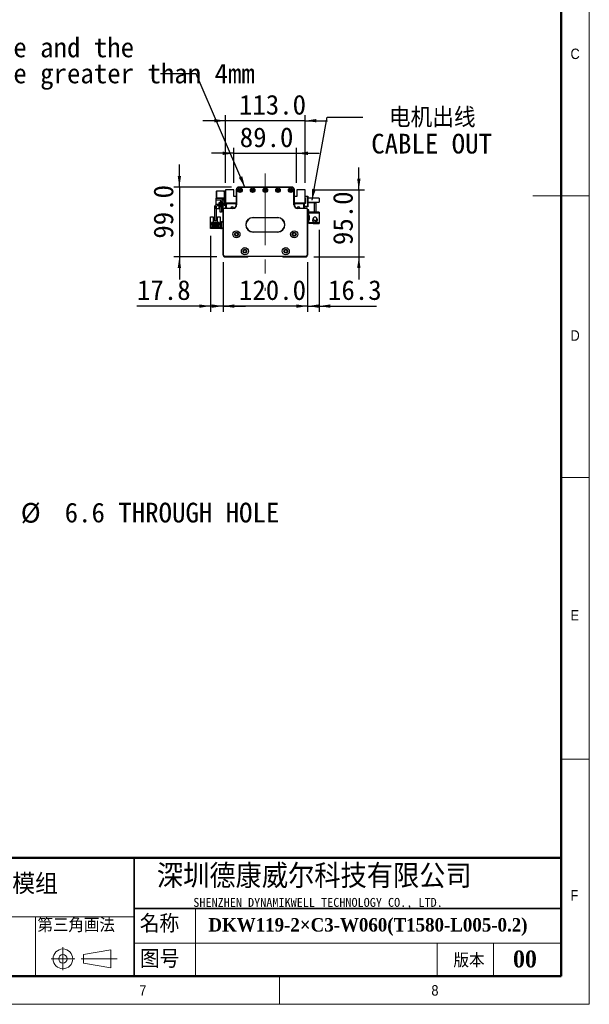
# Model space of a CAD drawing. Header units: millimetres. Extents: x 40 to 3320, y 40 to 2336.
# Tile 7 of 9: x 2511 to 3320, y 40 to 1438. Entities that reach past the tile are written whole.
import ezdxf

# ---------------------------------------------------------------- set-up
doc = ezdxf.new("R2010")
doc.units = ezdxf.units.MM
doc.header["$LTSCALE"] = 8
doc.linetypes.add('CENTERX2', pattern=[20.32, 12.7, -2.54, 2.54, -2.54])
doc.layers.add('DIMNS', color=7, linetype='Continuous')
doc.styles.add('SLDTEXTSTYLE1', font='Gothic.ttf', dxfattribs={"width": 0.913})
doc.styles.add('SLDTEXTSTYLE2', font='timesbd.ttf', dxfattribs={"width": 0.933})
doc.styles.add('SLDTEXTSTYLE4', font='txt', dxfattribs={"bigfont": 'bigfont'})
doc.styles.add('SLDTEXTSTYLE5', font='txt', dxfattribs={"bigfont": 'bigfont'})
doc.styles.add('SLDTEXTSTYLE6', font='txt')
doc.styles.add('SLDTEXTSTYLE7', font='timesbd.ttf', dxfattribs={"width": 0.933, "bigfont": 'bigfont'})
doc.styles.add('SLDTEXTSTYLE8', font='txt')
doc.styles.add('SLDTEXTSTYLE9', font='txt', dxfattribs={"bigfont": 'bigfont'})
doc.dimstyles.new('SLDDIMSTYLE1', dxfattribs={"dimtxt": 28, "dimasz": 16, "dimexe": 0, "dimexo": 0.0625, "dimgap": 7, "dimtad": 2, "dimdec": 1, "dimrnd": 1e-09, "dimzin": 4, "dimdsep": 46, "dimtxsty": 'SLDTEXTSTYLE8', "dimsah": 1, "dimcen": 0.09, "dimadec": 0, "dimazin": 1, "dimtfac": 1, "dimtdec": 1, "dimtmove": 0, "dimatfit": 0, "dimfxl": 0, "dimfrac": 2, "dimtolj": 1, "dimtzin": 12, "dimarcsym": 0})
doc.dimstyles.new('SLDDIMSTYLE2', dxfattribs={"dimtxt": 0.18, "dimasz": 16, "dimexe": 0, "dimexo": 0.0625, "dimgap": 0, "dimtad": 0, "dimtih": 1, "dimtoh": 1, "dimdec": 0, "dimrnd": 1e-09, "dimzin": 0, "dimdsep": 46, "dimtxsty": 'Standard', "dimsah": 1, "dimcen": 0.09, "dimadec": 0, "dimazin": 0, "dimtfac": 16, "dimtdec": 0, "dimtofl": 0, "dimtmove": 0, "dimatfit": 3, "dimfxl": 0, "dimfrac": 2, "dimtolj": 1, "dimtzin": 0, "dimarcsym": 0})
doc.dimstyles.new('SLDDIMSTYLE3', dxfattribs={"dimtxt": 28, "dimasz": 16, "dimexe": 0, "dimexo": 0.0625, "dimgap": 7, "dimtad": 2, "dimdec": 1, "dimrnd": 1e-09, "dimzin": 12, "dimdsep": 46, "dimtxsty": 'SLDTEXTSTYLE8', "dimsah": 1, "dimcen": 0.09, "dimadec": 0, "dimazin": 3, "dimtfac": 1, "dimtdec": 1, "dimtmove": 0, "dimatfit": 0, "dimfxl": 0, "dimfrac": 2, "dimtolj": 1, "dimtzin": 12, "dimarcsym": 0})
doc.dimstyles.new('SLDDIMSTYLE6', dxfattribs={"dimtxt": 28, "dimasz": 16, "dimexe": 0, "dimexo": 0.0625, "dimgap": 7, "dimtad": 0, "dimtih": 1, "dimtoh": 1, "dimdec": 1, "dimrnd": 1e-09, "dimzin": 12, "dimdsep": 46, "dimtxsty": 'SLDTEXTSTYLE8', "dimsah": 1, "dimcen": 0, "dimadec": 0, "dimazin": 3, "dimtfac": 1, "dimtdec": 1, "dimtofl": 0, "dimtmove": 0, "dimatfit": 3, "dimfxl": 0, "dimfrac": 2, "dimtolj": 1, "dimtzin": 12, "dimarcsym": 0})

# ---------------------------------------------------------------- blocks, each defined once
blk = doc.blocks.new('_D_6')
at = {"layer": 'DIMNS'}
for p, q in [((2800, 1093.9), (2800, 1023.5)), ((2920, 1093.9), (2920, 1023.5)), ((2800, 1031.5), (2768, 1031.5)), ((2920, 1031.5), (2800, 1031.5)), ((2920, 1031.5), (2952, 1031.5))]:
    blk.add_line(p, q, dxfattribs=at)
for points in [[(2800, 1031.5), (2784, 1033.9), (2784, 1029.1)], [(2920, 1031.5), (2936, 1029.1), (2936, 1033.9)]]:
    blk.add_solid(points, dxfattribs=at)
at = {"layer": 'DIMNS', "insert": (2822.6, 1068.3), "char_height": 28, "attachment_point": 1, "style": 'SLDTEXTSTYLE8'}
blk.add_mtext('120.0', dxfattribs=at)
blk = doc.blocks.new('_D_7')
at = {"layer": 'DIMNS'}
for p, q in [((2782.2, 1131.4), (2782.2, 1023.5)), ((2800, 1093.9), (2800, 1023.5)), ((2782.2, 1031.5), (2677.8, 1031.5)), ((2800, 1031.5), (2782.2, 1031.5)), ((2800, 1031.5), (2832, 1031.5))]:
    blk.add_line(p, q, dxfattribs=at)
for points in [[(2782.2, 1031.5), (2766.2, 1033.9), (2766.2, 1029.1)], [(2800, 1031.5), (2816, 1029.1), (2816, 1033.9)]]:
    blk.add_solid(points, dxfattribs=at)
at = {"layer": 'DIMNS', "insert": (2677.8, 1068.3), "char_height": 28, "attachment_point": 1, "style": 'SLDTEXTSTYLE8'}
blk.add_mtext('17.8', dxfattribs=at)
blk = doc.blocks.new('_D_8')
at = {"layer": 'DIMNS'}
for p, q in [((2738, 1200.5), (2738, 1232.5)), ((2811.9, 1200.5), (2730, 1200.5)), ((2738, 1200.5), (2738, 1101.5)), ((2791.4, 1101.5), (2730, 1101.5)), ((2738, 1101.5), (2738, 1069.5))]:
    blk.add_line(p, q, dxfattribs=at)
for points in [[(2738, 1200.5), (2740.4, 1216.5), (2735.6, 1216.5)], [(2738, 1101.5), (2735.6, 1085.5), (2740.4, 1085.5)]]:
    blk.add_solid(points, dxfattribs=at)
at = {"layer": 'DIMNS', "insert": (2701.3, 1127.3), "char_height": 28, "attachment_point": 1, "rotation": 90, "style": 'SLDTEXTSTYLE8'}
blk.add_mtext('99.0', dxfattribs=at)
blk = doc.blocks.new('_D_9')
at = {"layer": 'DIMNS'}
for p, q in [((2815.5, 1248.5), (2783.5, 1248.5)), ((2815.5, 1206.7), (2815.5, 1256.5)), ((2815.5, 1248.5), (2904.5, 1248.5)), ((2904.5, 1206.7), (2904.5, 1256.5)), ((2904.5, 1248.5), (2936.5, 1248.5))]:
    blk.add_line(p, q, dxfattribs=at)
for points in [[(2815.5, 1248.5), (2799.5, 1250.9), (2799.5, 1246.1)], [(2904.5, 1248.5), (2920.5, 1246.1), (2920.5, 1250.9)]]:
    blk.add_solid(points, dxfattribs=at)
at = {"layer": 'DIMNS', "insert": (2823.7, 1285.3), "char_height": 28, "attachment_point": 1, "style": 'SLDTEXTSTYLE8'}
blk.add_mtext('89.0', dxfattribs=at)
blk = doc.blocks.new('_D_10')
at = {"layer": 'DIMNS'}
for p, q in [((2803.5, 1206.7), (2803.5, 1302.8)), ((2916.5, 1206.7), (2916.5, 1302.8)), ((2803.5, 1294.8), (2771.5, 1294.8)), ((2916.5, 1294.8), (2803.5, 1294.8)), ((2916.5, 1294.8), (2948.5, 1294.8))]:
    blk.add_line(p, q, dxfattribs=at)
for points in [[(2803.5, 1294.8), (2787.5, 1297.2), (2787.5, 1292.4)], [(2916.5, 1294.8), (2932.5, 1292.4), (2932.5, 1297.2)]]:
    blk.add_solid(points, dxfattribs=at)
at = {"layer": 'DIMNS', "insert": (2822.6, 1331.5), "char_height": 28, "attachment_point": 1, "style": 'SLDTEXTSTYLE8'}
blk.add_mtext('113.0', dxfattribs=at)
blk = doc.blocks.new('_D_11')
at = {"layer": 'DIMNS'}
for p, q in [((2992.8, 1196.5), (2992.8, 1228.5)), ((2926.7, 1196.5), (3000.8, 1196.5)), ((2992.8, 1196.5), (2992.8, 1101.5)), ((2928.7, 1101.5), (3000.8, 1101.5)), ((2992.8, 1101.5), (2992.8, 1069.5))]:
    blk.add_line(p, q, dxfattribs=at)
for points in [[(2992.8, 1196.5), (2995.2, 1212.5), (2990.4, 1212.5)], [(2992.8, 1101.5), (2990.4, 1085.5), (2995.2, 1085.5)]]:
    blk.add_solid(points, dxfattribs=at)
at = {"layer": 'DIMNS', "insert": (2956.1, 1118.2), "char_height": 28, "attachment_point": 1, "rotation": 90, "style": 'SLDTEXTSTYLE8'}
blk.add_mtext('95.0', dxfattribs=at)
blk = doc.blocks.new('_D_12')
at = {"layer": 'DIMNS'}
for p, q in [((2936.3, 1139.7), (2936.3, 1023.5)), ((2920, 1093.9), (2920, 1023.5)), ((2920, 1031.5), (2888, 1031.5)), ((2920, 1031.5), (2936.3, 1031.5)), ((2936.3, 1031.5), (3018, 1031.5))]:
    blk.add_line(p, q, dxfattribs=at)
for points in [[(2920, 1031.5), (2904, 1033.9), (2904, 1029.1)], [(2936.3, 1031.5), (2952.3, 1029.1), (2952.3, 1033.9)]]:
    blk.add_solid(points, dxfattribs=at)
at = {"layer": 'DIMNS', "insert": (2949, 1068.3), "char_height": 28, "attachment_point": 1, "style": 'SLDTEXTSTYLE8'}
blk.add_mtext('16.3', dxfattribs=at)
blk = doc.blocks.new('SW_NOTE_4')
at = {"layer": 'DIMNS', "color": 0, "char_height": 28, "attachment_point": 2}
for s, insert, style in [('电机出线', (98.6, 13.3), 'SLDTEXTSTYLE9'), ('CABLE OUT', (97.7, -23.8), 'SLDTEXTSTYLE8')]:
    blk.add_mtext(s, dxfattribs=dict(at, insert=insert, style=style))
blk = doc.blocks.new('SW_NOTE_5')
at = {"layer": 'DIMNS', "color": 0, "char_height": 28, "attachment_point": 1, "style": 'SLDTEXTSTYLE8'}
for s, insert in [('The distance between the load plate and the ', (-856.6, 51.4)), ('steel belt protection belt shall be greater than 4mm', (-856.6, 14.4))]:
    blk.add_mtext(s, dxfattribs=dict(at, insert=insert))
blk = doc.blocks.new('_D_17')
at = {"layer": 'DIMNS'}
for p, q in [((2353.9, 684.2), (2407.9, 738.2)), ((2407.9, 738.2), (2439.9, 738.2))]:
    blk.add_line(p, q, dxfattribs=at)
blk.add_solid([(2353.9, 684.2), (2366.9, 693.8), (2363.6, 697.2)], dxfattribs=at)
at = {"layer": 'DIMNS', "char_height": 28, "attachment_point": 1, "style": 'SLDTEXTSTYLE8'}
for s, insert in [('38X ', (2439.9, 752.3)), ('%%c', (2512.8, 752)), (' 6.6 THROUGH HOLE', (2556.1, 752.3))]:
    blk.add_mtext(s, dxfattribs=dict(at, insert=insert))

msp = doc.modelspace()

# ---------------------------------------------------------------- linework, layer by layer
at = {"color": 7, "linetype": 'Continuous', "lineweight": 18}
for p, q in [((3320, 40), (3320, 2336)), ((3280, 2296), (3280, 80)), ((3320, 1188), (3240, 1188)), ((3280, 788), (3320, 788)), ((3280, 388), (3320, 388)), ((2760.74, 176), (2760.74, 80)), ((2201.48, 164), (2674.01, 164)), ((2533.82, 164), (2533.82, 80)), ((2674.01, 126.72), (3280, 126.72)), ((3104, 126.72), (3104, 80)), ((3184, 126.72), (3184, 80)), ((2572.64, 121.19), (2572.64, 88.5)), ((2601.91, 110.55), (2640.75, 117.27)), ((2640.75, 117.27), (2640.75, 91.68)), ((2556, 104.55), (2589.61, 104.55)), ((2598.44, 104.55), (2649.56, 104.55)), ((2601.91, 98.55), (2601.91, 110.55)), ((2601.91, 98.55), (2640.75, 91.68)), ((80, 80), (3280, 80)), ((984, 80), (3280, 80)), ((2880, 80), (2880, 40)), ((40, 40), (3320, 40))]:
    msp.add_line(p, q, dxfattribs=at)
at = {"color": 7, "linetype": 'Continuous', "lineweight": 50}
for p, q in [((3280, 2296), (3280, 80)), ((3280, 248), (1464, 248)), ((80, 80), (3280, 80))]:
    msp.add_line(p, q, dxfattribs=at)
at = {"color": 7, "linetype": 'Continuous', "lineweight": 25}
for p, q in [((2790.83, 1195.02), (2790.53, 1194.72)), ((2790.83, 1194.72), (2790.53, 1194.6)), ((2790.53, 1194.6), (2790.53, 1194.72)), ((2790.53, 1185.45), (2790.53, 1194.6)), ((2790.83, 1195.02), (2790.83, 1194.72)), ((2790.83, 1195.02), (2801.53, 1195.02)), ((2790.83, 1194.72), (2790.83, 1185.32)), ((2801.53, 1194.72), (2790.83, 1194.72)), ((2801.53, 1195.02), (2803.53, 1195.02)), ((2801.53, 1194.02), (2801.53, 1195.02)), ((2803.53, 1194.02), (2801.53, 1194.02)), ((2801.53, 1194.02), (2801.53, 1185.52)), ((2815.53, 1196.52), (2803.53, 1196.52)), ((2803.53, 1196.52), (2803.53, 1178.02)), ((2815.53, 1187.02), (2815.53, 1196.52)), ((2819.03, 1197.52), (2819.03, 1197.72)), ((2819.03, 1197.72), (2819.04, 1197.72)), ((2819.03, 1175.52), (2819.03, 1197.52)), ((2819.03, 1197.52), (2819.33, 1197.52)), ((2819.33, 1197.52), (2819.33, 1175.52)), ((2822.03, 1200.52), (2898.03, 1200.52)), ((2822.03, 1200.52), (2822.03, 1200.22)), ((2898.03, 1200.22), (2822.03, 1200.22)), ((2898.03, 1200.52), (2898.03, 1200.22)), ((2900.73, 1175.52), (2900.73, 1197.52)), ((2901.03, 1197.52), (2900.73, 1197.52)), ((2901.02, 1197.72), (2901.03, 1197.72)), ((2901.03, 1197.72), (2901.03, 1197.52)), ((2901.03, 1197.52), (2901.03, 1175.52)), ((2916.53, 1196.52), (2904.53, 1196.52)), ((2904.53, 1196.52), (2904.53, 1187.02)), ((2916.53, 1178.02), (2916.53, 1196.52)), ((2790.23, 1182.42), (2790.23, 1185.02)), ((2790.23, 1185.02), (2801.53, 1185.02)), ((2790.23, 1182.42), (2797.89, 1182.42)), ((2790.23, 1175.77), (2790.23, 1182.42)), ((2790.83, 1185.32), (2790.53, 1185.45)), ((2790.53, 1185.32), (2790.53, 1185.45)), ((2790.53, 1185.32), (2790.83, 1185.02)), ((2790.83, 1185.32), (2790.83, 1185.02)), ((2790.83, 1185.32), (2801.53, 1185.32)), ((2800.03, 1176.02), (2791.53, 1176.02)), ((2794.53, 1178.52), (2796.03, 1178.52)), ((2794.53, 1176.02), (2794.53, 1178.52)), ((2796.03, 1179.04), (2796.03, 1176.02)), ((2798.03, 1179.02), (2798.03, 1176.02)), ((2798.03, 1178.52), (2799.53, 1178.52)), ((2799.53, 1178.52), (2799.53, 1176.02)), ((2801.53, 1185.52), (2803.53, 1185.52)), ((2801.53, 1184.52), (2801.53, 1185.52)), ((2803.53, 1184.52), (2801.53, 1184.52)), ((2801.53, 1184.52), (2801.53, 1177.52)), ((2803.53, 1178.02), (2819.03, 1178.02)), ((2803.53, 1178.02), (2803.53, 1177.52)), ((2803.83, 1170.52), (2803.83, 1178.02)), ((2804.52, 1177.02), (2805.52, 1178.02)), ((2804.52, 1177.02), (2804.52, 1172.02)), ((2805.12, 1175.97), (2806.07, 1176.92)), ((2805.12, 1170.52), (2805.12, 1175.97)), ((2818.27, 1176.92), (2806.07, 1176.92)), ((2819.03, 1187.02), (2815.53, 1187.02)), ((2816.45, 1178.02), (2816.66, 1177.81)), ((2819.03, 1177.52), (2817.36, 1177.52)), ((2818.27, 1176.92), (2818.27, 1172.88)), ((2819.03, 1176.92), (2818.27, 1176.92)), ((2819.33, 1175.52), (2819.03, 1175.52)), ((2901.03, 1175.52), (2900.73, 1175.52)), ((2904.53, 1187.02), (2901.03, 1187.02)), ((2901.03, 1178.02), (2916.53, 1178.02)), ((2902.69, 1177.52), (2901.03, 1177.52)), ((2901.78, 1176.92), (2901.03, 1176.92)), ((2901.78, 1172.88), (2901.78, 1176.92)), ((2913.98, 1176.92), (2901.78, 1176.92)), ((2903.61, 1178.02), (2903.4, 1177.81)), ((2903.4, 1177.81), (2903.61, 1178.02)), ((2913.98, 1176.92), (2914.93, 1175.97)), ((2915.53, 1177.02), (2914.53, 1178.02)), ((2914.93, 1170.52), (2914.93, 1175.97)), ((2915.53, 1170.52), (2915.53, 1177.02)), ((2917.03, 1177.02), (2915.53, 1177.02)), ((2916.53, 1187.52), (2920.23, 1187.52)), ((2920.23, 1186.52), (2916.53, 1186.52)), ((2916.53, 1185.02), (2917.03, 1185.02)), ((2916.53, 1179.02), (2917.03, 1179.02)), ((2917.03, 1178.02), (2916.53, 1178.02)), ((2917.03, 1185.02), (2917.03, 1177.02)), ((2920.23, 1186.52), (2920.23, 1187.52)), ((2920.23, 1187.52), (2920.53, 1187.22)), ((2920.23, 1187.52), (2920.23, 1187.52)), ((2920.23, 1187.52), (2920.53, 1187.22)), ((2920.23, 1187.52), (2920.23, 1187.52)), ((2920.53, 1186.4), (2920.23, 1186.52)), ((2920.23, 1173.52), (2920.23, 1186.52)), ((2920.53, 1187.22), (2920.53, 1186.4)), ((2920.53, 1187.22), (2920.53, 1186.4)), ((2920.53, 1186.4), (2920.53, 1173.65)), ((2920.53, 1186.4), (2920.53, 1186.4)), ((2920.53, 1186.4), (2920.53, 1185.02)), ((2936.53, 1185.02), (2920.53, 1185.02)), ((2920.53, 1179.02), (2936.53, 1179.02)), ((2920.53, 1179.02), (2920.53, 1178.02)), ((2929.93, 1178.02), (2920.53, 1178.02)), ((2929.93, 1165.02), (2929.93, 1178.02)), ((2929.93, 1178.02), (2931.93, 1178.02)), ((2931.93, 1178.02), (2931.93, 1165.02)), ((2936.53, 1185.02), (2936.53, 1179.02)), ((2788.03, 1172.52), (2788.03, 1153.02)), ((2790.03, 1172.52), (2790.03, 1153.02)), ((2790.23, 1169.52), (2790.23, 1173.27)), ((2794.53, 1169.52), (2790.23, 1169.52)), ((2800.03, 1174.02), (2791.53, 1174.02)), ((2794.53, 1169.52), (2794.53, 1174.02)), ((2796.03, 1174.02), (2796.03, 1173.02)), ((2796.03, 1173.02), (2798.03, 1173.02)), ((2796.03, 1165.02), (2796.03, 1173.02)), ((2798.03, 1165.02), (2796.03, 1165.02)), ((2798.03, 1174.02), (2798.03, 1173.02)), ((2798.03, 1173.02), (2798.03, 1165.02)), ((2799.53, 1174.02), (2799.53, 1169.52)), ((2800.11, 1169.52), (2799.53, 1169.52)), ((2800.33, 1169.02), (2800.03, 1169.02)), ((2800.03, 1104.02), (2800.03, 1169.02)), ((2800.33, 1169.02), (2800.33, 1104.15)), ((2801.53, 1170.22), (2801.53, 1170.52)), ((2801.53, 1170.52), (2814.03, 1170.52)), ((2814.03, 1170.22), (2801.53, 1170.22)), ((2804.52, 1172.02), (2804.52, 1170.52)), ((2804.82, 1171.72), (2804.52, 1172.02)), ((2804.82, 1171.72), (2804.82, 1170.52)), ((2814.03, 1170.22), (2814.03, 1170.52)), ((2906.03, 1170.52), (2918.53, 1170.52)), ((2906.03, 1170.52), (2906.03, 1170.22)), ((2918.53, 1170.22), (2906.03, 1170.22)), ((2915.53, 1173.52), (2920.23, 1173.52)), ((2920.23, 1172.52), (2915.53, 1172.52)), ((2918.53, 1170.52), (2918.53, 1170.22)), ((2920.03, 1169.02), (2919.73, 1169.02)), ((2919.73, 1104.15), (2919.73, 1169.02)), ((2920.03, 1169.02), (2920.03, 1104.02)), ((2921.93, 1168.02), (2920.03, 1168.02)), ((2920.53, 1173.65), (2920.23, 1173.52)), ((2920.23, 1172.52), (2920.23, 1173.52)), ((2920.53, 1172.82), (2920.23, 1172.52)), ((2920.53, 1173.65), (2920.53, 1172.82)), ((2921.93, 1165.02), (2921.93, 1168.02)), ((2921.93, 1165.02), (2921.93, 1163.82)), ((2929.93, 1165.02), (2921.93, 1165.02)), ((2921.93, 1159.82), (2921.93, 1163.82)), ((2921.93, 1163.82), (2936.33, 1163.82)), ((2927.93, 1165.02), (2927.93, 1164.82)), ((2936.33, 1164.82), (2927.93, 1164.82)), ((2931.93, 1165.02), (2929.93, 1165.02)), ((2936.33, 1164.82), (2936.33, 1163.82)), ((2936.33, 1163.82), (2936.33, 1149.82)), ((2782.33, 1158.42), (2786.03, 1158.42)), ((2782.33, 1149.52), (2782.33, 1158.42)), ((2782.33, 1143.52), (2782.33, 1149.52)), ((2783.13, 1149.52), (2782.33, 1149.52)), ((2783.13, 1149.52), (2783.63, 1150.02)), ((2786.23, 1150.02), (2783.63, 1150.02)), ((2784.03, 1149.47), (2786.23, 1149.47)), ((2784.03, 1146.02), (2784.03, 1149.47)), ((2784.83, 1147.67), (2793.23, 1147.67)), ((2784.83, 1146.02), (2784.83, 1147.67)), ((2785.78, 1146.62), (2785.78, 1146.12)), ((2786.28, 1146.62), (2785.78, 1146.62)), ((2786.03, 1158.42), (2786.03, 1150.02)), ((2786.23, 1149.47), (2786.23, 1150.02)), ((2786.23, 1150.02), (2791.83, 1150.02)), ((2786.58, 1149.47), (2786.23, 1149.47)), ((2786.28, 1146.12), (2786.28, 1146.62)), ((2786.58, 1148.37), (2786.58, 1149.47)), ((2791.48, 1148.37), (2786.58, 1148.37)), ((2787.78, 1146.62), (2787.78, 1146.12)), ((2788.28, 1146.62), (2787.78, 1146.62)), ((2788.03, 1153.02), (2790.03, 1153.02)), ((2788.03, 1152.02), (2788.03, 1153.02)), ((2790.03, 1152.02), (2788.03, 1152.02)), ((2788.23, 1148.37), (2788.23, 1148.97)), ((2788.23, 1148.97), (2789.83, 1148.97)), ((2788.28, 1146.12), (2788.28, 1146.62)), ((2789.78, 1146.62), (2789.78, 1146.12)), ((2790.28, 1146.62), (2789.78, 1146.62)), ((2789.83, 1148.37), (2789.83, 1148.97)), ((2790.03, 1153.02), (2790.03, 1152.02)), ((2790.28, 1146.12), (2790.28, 1146.62)), ((2791.83, 1149.47), (2791.48, 1149.47)), ((2791.48, 1149.47), (2791.48, 1148.37)), ((2791.78, 1146.62), (2791.78, 1146.12)), ((2792.28, 1146.62), (2791.78, 1146.62)), ((2791.83, 1150.02), (2791.83, 1149.47)), ((2794.43, 1150.02), (2791.83, 1150.02)), ((2791.83, 1149.47), (2794.03, 1149.47)), ((2792.03, 1150.02), (2792.03, 1158.42)), ((2792.03, 1158.42), (2795.73, 1158.42)), ((2792.28, 1146.12), (2792.28, 1146.62)), ((2793.23, 1147.67), (2793.23, 1146.02)), ((2794.03, 1149.47), (2794.03, 1146.02)), ((2794.43, 1150.02), (2794.93, 1149.52)), ((2795.73, 1149.52), (2794.93, 1149.52)), ((2795.73, 1158.42), (2795.73, 1149.52)), ((2795.73, 1149.52), (2795.73, 1143.52)), ((2798.03, 1150.52), (2798.03, 1151.52)), ((2798.03, 1151.52), (2800.03, 1151.52)), ((2800.03, 1150.52), (2798.03, 1150.52)), ((2798.03, 1142.52), (2798.03, 1150.52)), ((2842.53, 1157.32), (2842.53, 1157.02)), ((2842.53, 1157.32), (2877.53, 1157.32)), ((2877.53, 1157.02), (2842.53, 1157.02)), ((2867.53, 1157.02), (2867.53, 1156.97)), ((2877.53, 1157.32), (2877.53, 1157.02)), ((2922.93, 1159.82), (2921.93, 1159.82)), ((2921.93, 1159.82), (2921.93, 1159.32)), ((2921.93, 1159.32), (2921.93, 1154.32)), ((2922.93, 1159.32), (2921.93, 1159.32)), ((2921.93, 1153.82), (2921.93, 1154.32)), ((2921.93, 1154.32), (2922.93, 1154.32)), ((2921.93, 1149.82), (2921.93, 1153.82)), ((2921.93, 1153.82), (2922.93, 1153.82)), ((2936.33, 1149.82), (2921.93, 1149.82)), ((2921.93, 1149.82), (2921.93, 1148.62)), ((2927.93, 1148.62), (2921.93, 1148.62)), ((2922.93, 1153.82), (2922.93, 1159.82)), ((2927.38, 1154.62), (2927.28, 1153.82)), ((2927.61, 1155.26), (2927.48, 1154.94)), ((2927.49, 1155.4), (2927.52, 1155.41)), ((2927.52, 1152.23), (2927.49, 1152.24)), ((2927.52, 1155.41), (2927.91, 1155.99)), ((2927.68, 1155.33), (2927.52, 1155.41)), ((2927.65, 1155.24), (2927.52, 1155.3)), ((2927.93, 1148.82), (2936.33, 1148.82)), ((2927.93, 1148.82), (2927.93, 1148.62)), ((2936.33, 1149.82), (2936.33, 1148.82)), ((2782.23, 1141.52), (2782.23, 1143.52)), ((2782.23, 1143.52), (2783.23, 1143.52)), ((2783.23, 1141.52), (2782.23, 1141.52)), ((2783.23, 1143.52), (2783.23, 1141.52)), ((2797.03, 1143.52), (2783.23, 1143.52)), ((2797.03, 1141.52), (2783.23, 1141.52)), ((2784.83, 1146.02), (2784.03, 1146.02)), ((2784.83, 1144.97), (2784.83, 1146.02)), ((2786.03, 1144.97), (2784.83, 1144.97)), ((2785.78, 1146.12), (2786.28, 1146.12)), ((2786.03, 1144.17), (2786.03, 1144.97)), ((2792.03, 1144.97), (2786.03, 1144.97)), ((2792.03, 1144.17), (2786.03, 1144.17)), ((2787.78, 1146.12), (2788.28, 1146.12)), ((2789.78, 1146.12), (2790.28, 1146.12)), ((2791.78, 1146.12), (2792.28, 1146.12)), ((2792.03, 1144.97), (2792.03, 1144.17)), ((2793.23, 1144.97), (2792.03, 1144.97)), ((2793.23, 1146.02), (2793.23, 1144.97)), ((2794.03, 1146.02), (2793.23, 1146.02)), ((2797.03, 1143.52), (2797.03, 1141.52)), ((2798.03, 1142.52), (2800.03, 1142.52)), ((2798.03, 1141.52), (2798.03, 1142.52)), ((2800.03, 1141.52), (2798.03, 1141.52)), ((2842.53, 1137.02), (2842.53, 1136.72)), ((2842.53, 1137.02), (2877.53, 1137.02)), ((2877.53, 1136.72), (2842.53, 1136.72)), ((2877.53, 1137.02), (2877.53, 1136.72)), ((2800.33, 1104.15), (2800.03, 1104.02)), ((2802.03, 1102.02), (2800.03, 1104.02)), ((2800.33, 1104.15), (2802.15, 1102.32)), ((2800.53, 1103.52), (2800.53, 1102.52)), ((2800.53, 1102.52), (2801.53, 1101.52)), ((2801.53, 1101.52), (2835.03, 1101.52)), ((2802.15, 1102.32), (2802.03, 1102.02)), ((2918.03, 1102.02), (2802.03, 1102.02)), ((2802.15, 1102.32), (2917.9, 1102.32)), ((2835.03, 1101.52), (2835.53, 1102.02)), ((2884.53, 1102.02), (2885.03, 1101.52)), ((2885.03, 1101.52), (2918.53, 1101.52)), ((2917.9, 1102.32), (2919.73, 1104.15)), ((2917.9, 1102.32), (2918.03, 1102.02)), ((2920.03, 1104.02), (2918.03, 1102.02)), ((2918.53, 1101.52), (2919.53, 1102.52)), ((2919.53, 1102.52), (2919.53, 1103.52)), ((2919.73, 1104.15), (2920.03, 1104.02))]:
    msp.add_line(p, q, dxfattribs=at)
at = {"color": 7, "linetype": 'Continuous', "lineweight": 35}
for p, q in [((2674.01, 248), (2674.01, 80)), ((2674.01, 176), (3280, 176))]:
    msp.add_line(p, q, dxfattribs=at)
at = {"color": 7, "linetype": 'Continuous', "lineweight": 25, "flags": 128}
for points in [[(2852.88, 1157.02), (2852.53, 1156.97), (2852.18, 1157.02)], [(2867.88, 1157.02), (2867.53, 1156.97), (2867.18, 1157.02)], [(2797.03, 1141.52), (2797.61, 1141.58), (2798.03, 1141.69)]]:
    msp.add_lwpolyline(points, dxfattribs=at)
at = {"color": 7, "linetype": 'Continuous', "lineweight": 25}
for centre, radius in [((2824.03, 1196.27), 3.25), ((2824.03, 1196.27), 3), ((2824.03, 1196.27), 1.6), ((2824.03, 1196.27), 1.25), ((2842.03, 1196.27), 3.25), ((2842.03, 1196.27), 3), ((2842.03, 1196.27), 1.6), ((2842.03, 1196.27), 1.25), ((2860.03, 1196.27), 3.25), ((2860.03, 1196.27), 3), ((2860.03, 1196.27), 1.6), ((2860.03, 1196.27), 1.25), ((2878.03, 1196.27), 3.25), ((2878.03, 1196.27), 3), ((2878.03, 1196.27), 1.6), ((2878.03, 1196.27), 1.25), ((2896.03, 1196.27), 3.25), ((2896.03, 1196.27), 3), ((2896.03, 1196.27), 1.6), ((2896.03, 1196.27), 1.25), ((2819.03, 1133.51), 5.03), ((2819.03, 1133.51), 5), ((2819.03, 1133.51), 2.65), ((2819.03, 1133.51), 2.1), ((2901.03, 1133.51), 5.03), ((2901.03, 1133.51), 5), ((2901.03, 1133.51), 2.65), ((2901.03, 1133.51), 2.1), ((2831.03, 1109.48), 5.03), ((2831.03, 1109.48), 5), ((2831.03, 1109.48), 2.65), ((2831.03, 1109.48), 2.1), ((2889.03, 1109.48), 5.03), ((2889.03, 1109.48), 5), ((2889.03, 1109.48), 2.65), ((2889.03, 1109.48), 2.1)]:
    msp.add_circle(centre, radius, dxfattribs=at)
at = {"color": 7, "linetype": 'Continuous', "lineweight": 18}
for radius in [14, 6]:
    msp.add_circle((2572.64, 104.55), radius, dxfattribs=at)
at = {"color": 7, "linetype": 'Continuous', "lineweight": 25}
for centre, radius, start, end in [((2822.03, 1197.52), 3, 90, 180), ((2822.03, 1197.52), 2.7, 90, 180), ((2898.03, 1197.52), 3, 0, 90), ((2898.03, 1197.52), 2.7, 0, 90), ((2791.53, 1172.52), 3.5, 90, 180), ((2800.03, 1179.04), 4, 94.78019, 180), ((2800.03, 1179.02), 2, 94.78019, 180), ((2799.53, 1185.02), 2, 274.78019, 0), ((2799.53, 1185), 4, 274.78019, 300), ((2800.03, 1177.52), 1.5, 270, 0), ((2800.03, 1177.52), 3.5, 270, 0), ((2814.03, 1175.52), 5.3, 270, 0), ((2814.03, 1175.52), 5, 270, 0), ((2817.36, 1178.52), 1, 224.99989, 270), ((2906.03, 1175.52), 5.3, 180, 270), ((2906.03, 1175.52), 5, 180, 270), ((2902.69, 1178.52), 1, 270, 315.00006), ((2902.69, 1178.52), 1, 270, 315.00006), ((2791.53, 1172.52), 1.5, 90, 180), ((2801.53, 1169.02), 1.5, 90, 180), ((2801.53, 1169.02), 1.2, 90, 180), ((2813.02, 1170.52), 2, 90, 180), ((2813.02, 1170.52), 2, 2.85229, 90), ((2907.03, 1170.52), 2, 90, 177.1477), ((2907.03, 1170.52), 2, 0.00003, 90), ((2907.03, 1170.52), 2, 0.00003, 90), ((2918.53, 1169.02), 1.5, 0, 90), ((2918.53, 1169.02), 1.2, 0, 90), ((2842.53, 1147.02), 10.3, 90, 270), ((2842.53, 1147.02), 10, 90, 270), ((2877.53, 1147.02), 10.3, 270, 90), ((2877.53, 1147.02), 10, 270, 90), ((2930.53, 1153.82), 3.4, 207.88541, 44.31348), ((2930.53, 1153.82), 3.45, 237.57421, 0), ((2930.53, 1153.82), 2.5, 274.06825, 11.05475), ((2930.53, 1153.82), 2.6, 277.27427, 19.70725), ((2930.53, 1153.82), 3.45, 0, 47.89891), ((2797.03, 1144.52), 1, 270, 0)]:
    msp.add_arc(centre, radius, start, end, dxfattribs=at)
for points, knots in [([(2928.35, 1156.75), (2928.17, 1156.39), (2927.84, 1155.73), (2927.38, 1154.67), (2927.16, 1153.85), (2927.1, 1153.18), (2927.21, 1152.62), (2927.43, 1152.02), (2927.89, 1151.42), (2928.57, 1150.98), (2929.29, 1150.75), (2930.06, 1150.74), (2930.77, 1150.98), (2930.95, 1151.1), (2930.9, 1151.13), (2930.88, 1151.15)], [0, 0, 0, 0, 0.1800959, 0.3300055, 0.4496465, 0.5397486, 0.574627, 0.6053243, 0.6784027, 0.7214104, 0.761986, 0.8291657, 0.8886692, 0.9606029, 1, 1, 1, 1]), ([(2931.92, 1157.58), (2932.17, 1157.35), (2932.67, 1156.89), (2933.07, 1155.98), (2933.11, 1155.06), (2932.83, 1154.26), (2932.32, 1153.65), (2931.63, 1153.24), (2930.82, 1153.07), (2929.98, 1153.18), (2929.2, 1153.55), (2928.58, 1154.15), (2928.19, 1154.91), (2928.1, 1155.76), (2928.21, 1156.52), (2928.55, 1157.11), (2929.08, 1157.53), (2929.82, 1157.77), (2930.56, 1157.85), (2931.11, 1157.88), (2931.37, 1157.86), (2931.45, 1157.87), (2931.47, 1157.86), (2931.55, 1157.83), (2931.7, 1157.74), (2931.84, 1157.64), (2931.92, 1157.58)], [0, 0, 0, 0, 0.0648173, 0.1297797, 0.1897323, 0.2426194, 0.2944127, 0.3462429, 0.3987244, 0.4521995, 0.5066013, 0.5614523, 0.6160523, 0.6697729, 0.7270684, 0.7653779, 0.8036919, 0.8589093, 0.9142295, 0.9495545, 0.9640014, 0.9648514, 0.9657593, 0.9687106, 0.9805282, 1, 1, 1, 1]), ([(2932.75, 1152.68), (2932.86, 1152.93), (2933.05, 1153.4), (2933.09, 1153.91), (2933, 1154.22), (2932.98, 1154.32)], [0, 0, 0, 0, 0.4316615, 0.8185585, 1, 1, 1, 1])]:
    msp.add_open_spline(points, degree=3, knots=knots, dxfattribs=at)
at = {"layer": 'DIMNS', "linetype": 'CENTERX2', "lineweight": 18}
msp.add_line((2860.03, 1219.82), (2860.03, 1053.22), dxfattribs=at)

# ---------------------------------------------------------------- block references
at = {"layer": 'DIMNS'}
for name, p in [('SW_NOTE_5', (2711.2, 1361.48)), ('SW_NOTE_4', (2998.4, 1300))]:
    msp.add_blockref(name, p, dxfattribs=at)

# ---------------------------------------------------------------- texts
at = {"color": 7, "linetype": 'Continuous', "lineweight": 0}
for s, insert, char_height, attachment_point, style in [('C', (3293.33, 1397.17), 14.82, 1, 'SLDTEXTSTYLE1'), ('D', (3293.33, 997.17), 14.82, 1, 'SLDTEXTSTYLE1'), ('E', (3293.33, 599.91), 14.82, 1, 'SLDTEXTSTYLE1'), ('深圳德康威尔科技有限公司', (2706.04, 238.94), 33.8667, 1, 'SLDTEXTSTYLE5'), ('单轴模组', (2436.16, 224.64), 25.4, 1, 'SLDTEXTSTYLE7'), ('F', (3293.33, 202.23), 14.82, 1, 'SLDTEXTSTYLE1'), ('SHENZHEN DYNAMIKWELL TECHNOLOGY CO., LTD.', (2757.74, 191.06), 12.7, 1, 'SLDTEXTSTYLE6'), ('名称', (2681.79, 167.24), 25.4, 1, 'SLDTEXTSTYLE4'), ('DKW119-2×C3-W060(T1580-L005-0.2)', (2779.24, 162.39), 19.05, 1, 'SLDTEXTSTYLE2'), ('图号', (2682.13, 117.17), 25.4, 1, 'SLDTEXTSTYLE4'), ('版本', (3127.2, 112.36), 20, 1, 'SLDTEXTSTYLE4'), ('00', (3228.64, 116.35), 24, 2, 'SLDTEXTSTYLE2'), ('7', (2681.17, 67.17), 14.82, 1, 'SLDTEXTSTYLE1'), ('8', (3095.82, 67.17), 14.82, 1, 'SLDTEXTSTYLE1')]:
    msp.add_mtext(s, dxfattribs=dict(at, insert=insert, char_height=char_height, attachment_point=attachment_point, style=style))
at = {"layer": 'DIMNS', "color": 7, "insert": (2536.48, 162.43), "char_height": 20, "attachment_point": 1, "style": 'SLDTEXTSTYLE4'}
msp.add_mtext('第三角画法', dxfattribs=at)

# ---------------------------------------------------------------- dimensions: what is measured, and where the dimension line sits
at = {"layer": 'DIMNS'}
for base, p1, p2, dimstyle, picture, middle in [((2803.53, 1294.77), (2916.53, 1196.52), (2803.53, 1196.52), 'SLDDIMSTYLE1', '_D_10', (2867.16, 1294.77)), ((2904.53, 1248.53), (2815.53, 1196.52), (2904.53, 1196.52), 'SLDDIMSTYLE1', '_D_9', (2858.24, 1248.53)), ((2936.33, 1031.52), (2920.03, 1104.02), (2936.33, 1149.82), 'SLDDIMSTYLE3', '_D_12', (2983.47, 1031.52)), ((2782.23, 1031.52), (2800.03, 1104.02), (2782.23, 1141.52), 'SLDDIMSTYLE3', '_D_7', (2712.25, 1031.52)), ((2800.03, 1031.52), (2920.03, 1104.02), (2800.03, 1104.02), 'SLDDIMSTYLE1', '_D_6', (2867.16, 1031.52))]:
    dim = msp.add_linear_dim(base=base, p1=p1, p2=p2, dimstyle=dimstyle, dxfattribs=at)
    dim.commit()
    dim.dimension.update_dxf_attribs({"geometry": picture, "text_midpoint": middle, "dimtype": 160})
for base, p1, p2, picture, middle in [((2738.02, 1101.52), (2822.03, 1200.52), (2801.53, 1101.52), '_D_8', (2738.02, 1161.77)), ((2992.84, 1101.52), (2916.53, 1196.52), (2918.53, 1101.52), '_D_11', (2992.84, 1152.69))]:
    dim = msp.add_linear_dim(base=base, p1=p1, p2=p2, angle=90, dimstyle='SLDDIMSTYLE1', dxfattribs=at)
    dim.commit()
    dim.dimension.update_dxf_attribs({"geometry": picture, "text_midpoint": middle, "dimtype": 160})
dim = msp.add_diameter_dim_2p(p1=(2349.27, 679.51), p2=(2353.94, 684.18), text='38X <> THROUGH HOLE\\P', dimstyle='SLDDIMSTYLE6', dxfattribs=at)
dim.commit()
dim.dimension.update_dxf_attribs({"geometry": '_D_17', "text_midpoint": (2670.97, 738.17), "dimtype": 163})

# ---------------------------------------------------------------- leaders
for points in [[(2831.15, 1200.22), (2762, 1361.48), (2711.2, 1361.48)], [(2926.3, 1181.97), (2947.6, 1300), (2998.4, 1300)]]:
    msp.add_leader(points, dimstyle='SLDDIMSTYLE2', dxfattribs=at)

doc.saveas('drawing.dxf')
